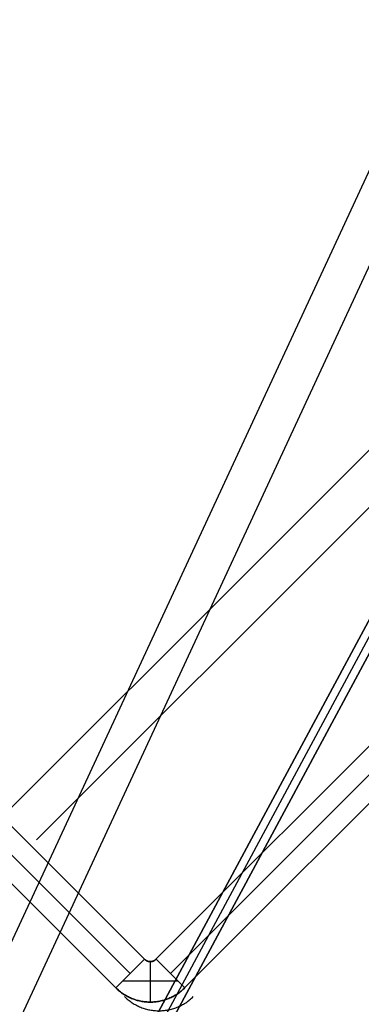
# Model space of a CAD drawing. Header units: millimetres. Extents: x -630 to 192, y -7 to 1615.
# Tile 228 of 249: x 149 to 162, y 1542 to 1578. Entities that reach past the tile are written whole.
import ezdxf

# ---------------------------------------------------------------- set-up
doc = ezdxf.new("R2010")
doc.units = ezdxf.units.MM
doc.header["$MEASUREMENT"] = 0
doc.layers.add('OVIDIO 160x80x72h', color=7, linetype='Continuous')

msp = doc.modelspace()

# ---------------------------------------------------------------- linework, layer by layer
at = {"layer": 'OVIDIO 160x80x72h', "extrusion": (-0.2655070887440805, 0.8812084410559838, -0.3911235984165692)}
for points in [[(-576.6168560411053, 1184.860351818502), (-622.2365919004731, 1244.080476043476)], [(-622.2365919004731, 1244.080476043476), (-576.6168560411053, 1184.860351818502)]]:
    msp.add_lwpolyline(points, dxfattribs=at)
at = {"layer": 'OVIDIO 160x80x72h', "extrusion": (-0.2028516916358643, -0.1089792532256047, 0.9731262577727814)}
for points in [[(-1333.540807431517, 1044.890269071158), (-1333.540807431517, 884.2344246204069)], [(-1333.540807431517, 884.2344246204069), (-1333.540807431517, 1044.890269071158)]]:
    msp.add_lwpolyline(points, dxfattribs=at)
at = {"layer": 'OVIDIO 160x80x72h', "extrusion": (-0.2028516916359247, -0.1089792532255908, 0.9731262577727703)}
msp.add_lwpolyline([(-1333.245337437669, 1044.890269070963), (-1333.245337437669, 884.2344246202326)], dxfattribs=at)
at = {"layer": 'OVIDIO 160x80x72h', "extrusion": (-0.2655604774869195, 0.8811853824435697, -0.3911393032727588)}
for points in [[(-623.053720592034, 1243.551198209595), (-576.7334211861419, 1183.432902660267)], [(-576.7334211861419, 1183.432902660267), (-623.053720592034, 1243.551198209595)]]:
    msp.add_lwpolyline(points, dxfattribs=at)
at = {"layer": 'OVIDIO 160x80x72h', "extrusion": (-0.2028516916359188, -0.1089792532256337, 0.9731262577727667)}
for points in [[(-1332.949867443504, 884.2344246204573), (-1332.949867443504, 1044.89026907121)], [(-1332.949867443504, 1044.89026907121), (-1332.949867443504, 884.2344246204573)]]:
    msp.add_lwpolyline(points, dxfattribs=at)
at = {"layer": 'OVIDIO 160x80x72h', "extrusion": (-0.2653515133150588, 0.8812750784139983, -0.3910790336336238)}
for points in [[(-618.8771098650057, 1241.185764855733), (-576.4934617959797, 1186.136339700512)], [(-576.4934617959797, 1186.136339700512), (-618.8771098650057, 1241.185764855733)]]:
    msp.add_lwpolyline(points, dxfattribs=at)
at = {"layer": 'OVIDIO 160x80x72h', "extrusion": (-0.2653515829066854, 0.8812750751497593, -0.391078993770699)}
for points in [[(-576.6723466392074, 1185.998267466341), (-619.0561803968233, 1241.047913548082)], [(-619.0561803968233, 1241.047913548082), (-576.6723466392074, 1185.998267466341)]]:
    msp.add_lwpolyline(points, dxfattribs=at)
at = {"layer": 'OVIDIO 160x80x72h', "extrusion": (-0.2357022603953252, -0.2357022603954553, 0.9428090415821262)}
msp.add_lwpolyline([(-1008.02717273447, 1310.275828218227), (-1008.02717273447, 1419.353631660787)], dxfattribs=at)
at = {"layer": 'OVIDIO 160x80x72h', "extrusion": (-0.2357022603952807, -0.2357022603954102, 0.9428090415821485)}
msp.add_lwpolyline([(-1007.078489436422, 1419.353631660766), (-1007.078489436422, 1310.275828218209)], dxfattribs=at)
at = {"layer": 'OVIDIO 160x80x72h', "extrusion": (-0.235702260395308, -0.2357022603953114, 0.9428090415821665)}
msp.add_lwpolyline([(-1005.181122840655, 1310.275828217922), (-1005.181122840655, 1419.353631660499)], dxfattribs=at)
at = {"layer": 'OVIDIO 160x80x72h', "extrusion": (-0.235702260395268, -0.2357022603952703, 0.9428090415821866)}
msp.add_lwpolyline([(-1004.232439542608, 1419.353631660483), (-1004.232439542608, 1310.275828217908)], dxfattribs=at)
at = {"layer": 'OVIDIO 160x80x72h', "extrusion": (-0.2028662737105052, -0.1089886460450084, 0.9731221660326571)}
for points in [[(-1332.535633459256, 970.9063088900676), (-1332.535633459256, 1028.287435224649)], [(-1332.535633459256, 1028.287435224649), (-1332.535633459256, 970.9063088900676)]]:
    msp.add_lwpolyline(points, dxfattribs=at)
at = {"layer": 'OVIDIO 160x80x72h', "extrusion": (-0.2028662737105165, -0.1089886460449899, 0.9731221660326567)}
msp.add_lwpolyline([(-1331.822687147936, 970.906308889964), (-1331.822687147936, 1028.287435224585)], dxfattribs=at)
at = {"layer": 'OVIDIO 160x80x72h', "extrusion": (-0.2028626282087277, -0.1089862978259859, 0.9731231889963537)}
for points in [[(-1331.111077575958, 1028.28332443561), (-1331.111077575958, 970.9021981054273)], [(-1331.111077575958, 970.9021981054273), (-1331.111077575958, 1028.28332443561)]]:
    msp.add_lwpolyline(points, dxfattribs=at)
at = {"layer": 'OVIDIO 160x80x72h', "extrusion": (0.8811853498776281, -0.2655605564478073, -0.3911393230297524)}
for points in [[(1528.522900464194, 489.9697128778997), (1574.843180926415, 550.087966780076)], [(1574.843180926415, 550.087966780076), (1528.522900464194, 489.9697128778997)]]:
    msp.add_lwpolyline(points, dxfattribs=at)
at = {"layer": 'OVIDIO 160x80x72h', "extrusion": (0.8812084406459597, -0.2655070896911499, -0.3911235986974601)}
for points in [[(1528.517652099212, 491.4484410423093), (1574.137383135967, 550.6685588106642)], [(1574.137383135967, 550.6685588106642), (1528.517652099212, 491.4484410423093)]]:
    msp.add_lwpolyline(points, dxfattribs=at)
at = {"layer": 'OVIDIO 160x80x72h', "extrusion": (-0.1089792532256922, -0.2028516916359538, 0.973126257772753)}
for points in [[(-593.8948285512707, 1609.35237485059), (-593.8948285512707, 1448.696530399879)], [(-593.8948285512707, 1448.696530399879), (-593.8948285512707, 1609.35237485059)]]:
    msp.add_lwpolyline(points, dxfattribs=at)
at = {"layer": 'OVIDIO 160x80x72h', "extrusion": (-0.1089792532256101, -0.2028516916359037, 0.9731262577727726)}
msp.add_lwpolyline([(-593.5993585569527, 1609.35237485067), (-593.5993585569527, 1448.696530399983)], dxfattribs=at)
at = {"layer": 'OVIDIO 160x80x72h', "extrusion": (-0.1089792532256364, -0.2028516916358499, 0.9731262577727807)}
for points in [[(-593.3038885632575, 1448.696530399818), (-593.3038885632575, 1609.352374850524)], [(-593.3038885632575, 1609.352374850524), (-593.3038885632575, 1448.696530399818)]]:
    msp.add_lwpolyline(points, dxfattribs=at)
at = {"layer": 'OVIDIO 160x80x72h', "extrusion": (0.8812750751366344, -0.26535158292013, -0.3910789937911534)}
for points in [[(1528.897148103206, 492.7336799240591), (1571.280803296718, 547.7830940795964)], [(1571.280803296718, 547.7830940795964), (1528.897148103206, 492.7336799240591)]]:
    msp.add_lwpolyline(points, dxfattribs=at)
at = {"layer": 'OVIDIO 160x80x72h', "extrusion": (0.881275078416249, -0.2653515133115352, -0.3910790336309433)}
for points in [[(1571.101862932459, 547.920902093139), (1528.718036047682, 492.8712446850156)], [(1528.718036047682, 492.8712446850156), (1571.101862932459, 547.920902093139)]]:
    msp.add_lwpolyline(points, dxfattribs=at)
at = {"layer": 'OVIDIO 160x80x72h'}
for points in [[(148.51868204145, 1549.127573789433), (184.7100369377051, 1585.318928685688)], [(149.5791922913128, 1548.067063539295), (185.7631818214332, 1584.251053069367)], [(173.05538466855, 1561.643266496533), (154.5291870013, 1543.117068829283)], [(155.0595913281, 1542.586664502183), (173.5857864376, 1561.112864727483)], [(173.5857864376, 1561.112864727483), (155.0595913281, 1542.586664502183)], [(153.5744065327, 1543.647585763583), (144.311565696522, 1552.910426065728)], [(144.311565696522, 1552.910426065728), (153.5744065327, 1543.647585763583)], [(153.0440624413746, 1543.117269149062), (143.7812356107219, 1552.380095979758)], [(152.5137186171, 1542.586952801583), (143.2509055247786, 1551.849765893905)], [(143.2509055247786, 1551.849765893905), (152.5137186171, 1542.586952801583)], [(153.7866542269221, 1543.560802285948), (153.7866542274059, 1542.059545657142)], [(152.7803384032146, 1542.853558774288), (154.7926970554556, 1542.853558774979)]]:
    msp.add_lwpolyline(points, dxfattribs=at)
at = {"layer": 'OVIDIO 160x80x72h', "extrusion": (-0.2653523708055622, 0.8812743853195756, -0.3910800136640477)}
msp.add_lwpolyline([(-611.3078226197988, 1223.626517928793), (-566.9949040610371, 1166.071373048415)], dxfattribs=at)
at = {"layer": 'OVIDIO 160x80x72h', "extrusion": (-0.1089855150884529, -0.202861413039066, 0.9731235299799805)}
for points in [[(-595.7354786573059, 1592.735023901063), (-595.7354786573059, 1535.353897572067)], [(-595.7354786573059, 1535.353897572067), (-595.7354786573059, 1592.735023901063)]]:
    msp.add_lwpolyline(points, dxfattribs=at)
at = {"layer": 'OVIDIO 160x80x72h', "extrusion": (-0.1089886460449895, -0.2028662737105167, 0.9731221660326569)}
msp.add_lwpolyline([(-595.0254675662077, 1535.354860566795), (-595.0254675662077, 1592.735986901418)], dxfattribs=at)
at = {"layer": 'OVIDIO 160x80x72h', "extrusion": (-0.1089886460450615, -0.2028662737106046, 0.9731221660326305)}
for points in [[(-594.3125212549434, 1535.354860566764), (-594.3125212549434, 1592.735986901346)], [(-594.3125212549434, 1592.735986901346), (-594.3125212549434, 1535.354860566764)]]:
    msp.add_lwpolyline(points, dxfattribs=at)
at = {"layer": 'OVIDIO 160x80x72h', "extrusion": (0.4726049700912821, 0.4948070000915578, 0.7292534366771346)}
msp.add_lwpolyline([(969.1512910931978, -436.6150328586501), (969.1531142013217, -436.5234785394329), (969.1521343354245, -436.4316092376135), (969.1483270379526, -436.3395531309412), (969.1416756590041, -436.2474403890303), (969.1321715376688, -436.1554025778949), (969.119814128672, -436.0635720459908), (969.1046110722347, -435.9720812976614), (969.0865782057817, -435.8810623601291), (969.065739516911, -435.790646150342), (969.0421270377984, -435.7009618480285), (969.0157806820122, -435.6121362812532), (968.986748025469, -435.5242933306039), (968.9550840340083, -435.4375533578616), (968.9208507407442, -435.3520326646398), (968.8841168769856, -435.2678429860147), (968.8449574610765, -435.1850910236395)], dxfattribs=at)
at = {"layer": 'OVIDIO 160x80x72h', "extrusion": (0.0002316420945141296, 0.9998841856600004, -0.01521714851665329)}
msp.add_lwpolyline([(-171.4507682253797, 23.61261080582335), (-160.9093826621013, 716.0223917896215)], dxfattribs=at)
at = {"layer": 'OVIDIO 160x80x72h', "extrusion": (-0.02146384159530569, -0.04629577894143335, 0.998697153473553)}
msp.add_lwpolyline([(-514.7015229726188, 1425.80053550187), (-514.7015229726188, 1527.103165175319)], dxfattribs=at)
at = {"layer": 'OVIDIO 160x80x72h', "extrusion": (-0.02146384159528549, -0.04629577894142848, 0.9986971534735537)}
msp.add_lwpolyline([(-513.2155923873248, 1426.764334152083), (-513.2155923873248, 1527.277369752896)], dxfattribs=at)
at = {"layer": 'OVIDIO 160x80x72h', "extrusion": (0.8812743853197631, -0.2653523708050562, -0.3910800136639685)}
msp.add_lwpolyline([(1503.641748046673, 484.1444875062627), (1547.954615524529, 541.6995660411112)], dxfattribs=at)
at = {"layer": 'OVIDIO 160x80x72h', "extrusion": (0.000378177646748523, 0.0003781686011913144, 0.9999998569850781)}
for points in [[(172.5251977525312, 1562.17341779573), (153.9987745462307, 1543.647440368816)], [(153.9987745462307, 1543.647440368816), (172.5251977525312, 1562.17341779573)]]:
    msp.add_lwpolyline(points, dxfattribs=at)
at = {"layer": 'OVIDIO 160x80x72h', "extrusion": (0.0002316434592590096, 0.9998841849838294, -0.01521719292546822)}
for points in [[(-153.2167851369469, 23.35670042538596), (-143.1135836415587, 686.982434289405)], [(-143.1135836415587, 686.982434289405), (-153.2167851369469, 23.35670042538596)]]:
    msp.add_lwpolyline(points, dxfattribs=at)
at = {"layer": 'OVIDIO 160x80x72h', "extrusion": (0.9998841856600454, 0.000231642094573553, 0.01521714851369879)}
msp.add_lwpolyline([(1543.524039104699, -2.480201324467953), (1553.627291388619, 661.1508418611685)], dxfattribs=at)
at = {"layer": 'OVIDIO 160x80x72h', "extrusion": (0.0002316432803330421, 0.9998841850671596, -0.01521718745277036)}
for points in [[(-143.5377919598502, 686.9888840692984), (-153.6411131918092, 23.35501135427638)], [(-153.6411131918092, 23.35501135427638), (-143.5377919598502, 686.9888840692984)]]:
    msp.add_lwpolyline(points, dxfattribs=at)
at = {"layer": 'OVIDIO 160x80x72h', "extrusion": (0.9998841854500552, 0.0002316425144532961, 0.01521716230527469)}
for points in [[(1552.654759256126, 661.1656457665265), (1542.551578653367, -2.460087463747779)], [(1542.551578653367, -2.460087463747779), (1552.654759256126, 661.1656457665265)]]:
    msp.add_lwpolyline(points, dxfattribs=at)
at = {"layer": 'OVIDIO 160x80x72h', "extrusion": (0.9998841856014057, 0.0002316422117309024, 0.0152171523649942)}
for points in [[(1552.654464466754, 661.1656517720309), (1542.550700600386, -2.498826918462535)], [(1542.550700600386, -2.498826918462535), (1552.654464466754, 661.1656517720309)]]:
    msp.add_lwpolyline(points, dxfattribs=at)
at = {"layer": 'OVIDIO 160x80x72h', "extrusion": (0.9998841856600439, 0.0002316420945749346, 0.01521714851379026)}
msp.add_lwpolyline([(1542.023880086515, -2.479229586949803), (1552.127465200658, 661.1736755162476)], dxfattribs=at)
at = {"layer": 'OVIDIO 160x80x72h', "extrusion": (0.2760888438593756, -0.1226098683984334, 0.9532794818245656)}
msp.add_lwpolyline([(1480.384865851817, 677.1727527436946), (1480.384865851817, 675.672752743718)], dxfattribs=at)
at = {"layer": 'OVIDIO 160x80x72h', "extrusion": (-0.01521891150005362, 0.01521891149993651, 0.9997683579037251)}
msp.add_lwpolyline([(152.4940095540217, 1542.445668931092), (152.5264652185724, 1542.414028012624), (152.5597557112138, 1542.383170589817), (152.5938523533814, 1542.353129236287), (152.6287247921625, 1542.323935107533), (152.6643410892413, 1542.295617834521), (152.7006678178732, 1542.268205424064), (152.7376701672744, 1542.241724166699), (152.7753120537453, 1542.216198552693), (152.8135562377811, 1542.19165119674), (152.8523644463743, 1542.168102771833), (152.8916974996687, 1542.145571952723), (152.9315154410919, 1542.124075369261), (152.9717776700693, 1542.103627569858), (153.0124430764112, 1542.084240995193), (153.0534701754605, 1542.065925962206), (153.0948172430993, 1542.048690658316), (153.1364424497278, 1542.032541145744), (153.17830399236, 1542.017481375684), (153.2203602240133, 1542.003513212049), (153.2625697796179, 1541.99063646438), (153.3048916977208, 1541.978848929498), (153.3472855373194, 1541.968146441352), (153.389711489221, 1541.958522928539), (153.4321304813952, 1541.949970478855), (153.4745042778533, 1541.942479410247), (153.5167955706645, 1541.936038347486), (153.5589680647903, 1541.93063430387), (153.6009865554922, 1541.926252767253), (153.6428169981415, 1541.922877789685), (153.6844265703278, 1541.920492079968), (153.7257837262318, 1541.919077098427), (153.7668582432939, 1541.918613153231), (153.8079328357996, 1541.91908661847), (153.8492898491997, 1541.920511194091), (153.8908990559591, 1541.922906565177), (153.9327289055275, 1541.926291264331), (153.9747465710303, 1541.930682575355), (154.016918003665, 1541.9360964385), (154.0592079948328, 1541.942547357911), (154.1015802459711, 1541.95004831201), (154.1439974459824, 1541.958610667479), (154.1864213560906, 1541.968244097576), (154.2288129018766, 1541.978956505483), (154.271132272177, 1541.990753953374), (154.3133390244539, 1542.003640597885), (154.3553921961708, 1542.017618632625), (154.3972504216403, 1542.032688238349), (154.4388720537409, 1542.048847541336), (154.4802152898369, 1542.066092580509), (154.5212383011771, 1542.08441728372), (154.5618993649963, 1542.103813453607), (154.6021569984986, 1542.124270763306), (154.6419700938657, 1542.145776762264), (154.6812980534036, 1542.168316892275), (154.7201009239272, 1542.191874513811), (154.7583395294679, 1542.216430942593), (154.795975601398, 1542.241965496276), (154.8329719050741, 1542.26845555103), (154.8692923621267, 1542.295876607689), (154.9049021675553, 1542.324202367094), (154.9397679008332, 1542.353404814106), (154.9738576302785, 1542.383454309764), (155.0071410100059, 1542.414319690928), (155.0395893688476, 1542.445968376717)], dxfattribs=at)
at = {"layer": 'OVIDIO 160x80x72h', "extrusion": (-0.2357022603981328, -0.2357022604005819, 0.9428090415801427)}
msp.add_lwpolyline([(-973.1478006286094, 1372.889188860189), (-973.1478006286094, 1267.481202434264)], dxfattribs=at)
at = {"layer": 'OVIDIO 160x80x72h', "extrusion": (5.440141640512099e-08, 5.439859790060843e-08, 0.9999999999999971)}
for points in [[(153.5744065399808, 1543.647585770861), (152.5137186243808, 1542.586952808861)], [(152.5137186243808, 1542.586952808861), (153.5744065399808, 1543.647585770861)]]:
    msp.add_lwpolyline(points, dxfattribs=at)
at = {"layer": 'OVIDIO 160x80x72h', "extrusion": (-0.0007924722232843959, 0.0007924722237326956, 0.9999993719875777)}
for points in [[(155.0594365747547, 1542.586383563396), (153.9985785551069, 1543.647240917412)], [(153.9985785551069, 1543.647240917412), (155.0594365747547, 1542.586383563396)]]:
    msp.add_lwpolyline(points, dxfattribs=at)
at = {"layer": 'OVIDIO 160x80x72h'}
for points in [[(153.9987343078, 1543.647521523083, -0.1355203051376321), (153.9912670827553, 1543.640270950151, -0.1355063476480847), (153.9837013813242, 1543.633355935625, -0.135466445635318), (153.9760333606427, 1543.626773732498, -0.1354035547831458), (153.9682591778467, 1543.620521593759, -0.1353206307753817), (153.9603749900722, 1543.614596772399, -0.1352206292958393), (153.952376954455, 1543.608996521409, -0.1351065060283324), (153.9442612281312, 1543.60371809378, -0.1349812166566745), (153.9401580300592, 1543.601198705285, -0.1349153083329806), (153.9360239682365, 1543.598758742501, -0.1348477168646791), (153.931858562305, 1543.596397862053, -0.1347788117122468), (153.9276613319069, 1543.594115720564, -0.1347089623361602), (153.923431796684, 1543.591911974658, -0.1346385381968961), (153.9191694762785, 1543.589786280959, -0.1345679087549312), (153.9148738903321, 1543.58773829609, -0.1344974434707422), (153.910544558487, 1543.585767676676, -0.1344275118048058), (153.9061810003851, 1543.583874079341, -0.1343584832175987), (153.9017827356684, 1543.582057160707, -0.1342907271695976), (153.8973492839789, 1543.5803165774, -0.1342246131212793), (153.8928801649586, 1543.578651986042, -0.1341605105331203), (153.8838330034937, 1543.575549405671, -0.1340398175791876), (153.8746374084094, 1543.572746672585, -0.133931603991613), (153.8652895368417, 1543.570241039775, -0.1338388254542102), (153.8557894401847, 1543.5680302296, -0.1337636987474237), (153.8461527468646, 1543.566113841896, -0.1337054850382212), (153.8363989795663, 1543.564491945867, -0.1336627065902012), (153.826547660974, 1543.563164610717, -0.1336338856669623), (153.8166183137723, 1543.562131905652, -0.133617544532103), (153.8066304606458, 1543.561393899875, -0.1336122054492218), (153.7966036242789, 1543.560950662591, -0.1336163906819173), (153.7865573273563, 1543.560802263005, -0.1336286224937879), (153.7765110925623, 1543.560948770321, -0.1336474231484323), (153.7664844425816, 1543.561390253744, -0.133671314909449), (153.7564969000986, 1543.562126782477, -0.1336988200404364), (153.7465679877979, 1543.563158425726, -0.1337284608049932), (153.736717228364, 1543.564485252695, -0.1337587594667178), (153.7269641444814, 1543.566107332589, -0.1337882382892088), (153.7173282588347, 1543.568024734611, -0.1338154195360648), (153.7078290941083, 1543.570237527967, -0.1338388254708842), (153.6984822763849, 1543.572746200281, -0.1338573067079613), (153.6892878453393, 1543.575552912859, -0.133871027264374), (153.6802419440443, 1543.578660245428, -0.1338804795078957), (153.6757734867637, 1543.580327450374, -0.1338837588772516), (153.671340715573, 1543.582070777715, -0.1338861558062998), (153.6669431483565, 1543.583890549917, -0.133887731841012), (153.6625803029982, 1543.585787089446, -0.1338885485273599), (153.6582516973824, 1543.587760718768, -0.1338886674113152), (153.6539568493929, 1543.589811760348, -0.1338881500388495), (153.6496952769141, 1543.591940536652, -0.1338870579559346), (153.64546649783, 1543.594147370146, -0.133885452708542), (153.6412700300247, 1543.596432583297, -0.1338833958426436), (153.6371053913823, 1543.598796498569, -0.133880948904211), (153.6288696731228, 1543.603761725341, -0.13387513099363), (153.6207554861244, 1543.60904563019, -0.1338684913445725), (153.61275897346, 1543.614650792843, -0.1338615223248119), (153.6048762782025, 1543.620579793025, -0.1338547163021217), (153.5971035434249, 1543.626835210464, -0.1338485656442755), (153.5894369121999, 1543.633419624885, -0.1338435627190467), (153.5818725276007, 1543.640335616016, -0.1338401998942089), (153.5744065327, 1543.647585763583, -0.1338389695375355)], [(153.5744065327, 1543.647585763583, -0.1338389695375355), (153.5818725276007, 1543.640335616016, -0.1338401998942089), (153.5894369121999, 1543.633419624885, -0.1338435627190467), (153.5971035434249, 1543.626835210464, -0.1338485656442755), (153.6048762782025, 1543.620579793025, -0.1338547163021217), (153.61275897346, 1543.614650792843, -0.1338615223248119), (153.6207554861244, 1543.60904563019, -0.1338684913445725), (153.6288696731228, 1543.603761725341, -0.13387513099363), (153.6371053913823, 1543.598796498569, -0.133880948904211), (153.6412700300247, 1543.596432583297, -0.1338833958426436), (153.64546649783, 1543.594147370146, -0.133885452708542), (153.6496952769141, 1543.591940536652, -0.1338870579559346), (153.6539568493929, 1543.589811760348, -0.1338881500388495), (153.6582516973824, 1543.587760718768, -0.1338886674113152), (153.6625803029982, 1543.585787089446, -0.1338885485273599), (153.6669431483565, 1543.583890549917, -0.133887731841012), (153.671340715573, 1543.582070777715, -0.1338861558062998), (153.6757734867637, 1543.580327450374, -0.1338837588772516), (153.6802419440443, 1543.578660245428, -0.1338804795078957), (153.6892878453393, 1543.575552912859, -0.133871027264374), (153.6984822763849, 1543.572746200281, -0.1338573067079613), (153.7078290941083, 1543.570237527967, -0.1338388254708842), (153.7173282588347, 1543.568024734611, -0.1338154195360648), (153.7269641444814, 1543.566107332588, -0.1337882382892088), (153.736717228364, 1543.564485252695, -0.1337587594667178), (153.7465679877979, 1543.563158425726, -0.1337284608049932), (153.7564969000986, 1543.562126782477, -0.1336988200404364), (153.7664844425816, 1543.561390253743, -0.133671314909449), (153.7765110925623, 1543.560948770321, -0.1336474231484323), (153.7865573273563, 1543.560802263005, -0.1336286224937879), (153.7966036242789, 1543.560950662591, -0.1336163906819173), (153.8066304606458, 1543.561393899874, -0.1336122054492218), (153.8166183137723, 1543.562131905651, -0.133617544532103), (153.826547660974, 1543.563164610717, -0.1336338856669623), (153.8363989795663, 1543.564491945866, -0.1336627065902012), (153.8461527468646, 1543.566113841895, -0.1337054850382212), (153.8557894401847, 1543.5680302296, -0.1337636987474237), (153.8652895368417, 1543.570241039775, -0.1338388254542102), (153.8746374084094, 1543.572746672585, -0.133931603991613), (153.8838330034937, 1543.575549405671, -0.1340398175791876), (153.8928801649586, 1543.578651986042, -0.1341605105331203), (153.8973492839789, 1543.5803165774, -0.1342246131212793), (153.9017827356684, 1543.582057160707, -0.1342907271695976), (153.9061810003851, 1543.583874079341, -0.1343584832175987), (153.910544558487, 1543.585767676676, -0.1344275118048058), (153.9148738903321, 1543.58773829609, -0.1344974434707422), (153.9191694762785, 1543.589786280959, -0.1345679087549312), (153.923431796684, 1543.591911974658, -0.1346385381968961), (153.9276613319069, 1543.594115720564, -0.1347089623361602), (153.931858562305, 1543.596397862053, -0.1347788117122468), (153.9360239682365, 1543.598758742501, -0.1348477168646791), (153.9401580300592, 1543.601198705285, -0.1349153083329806), (153.9442612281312, 1543.60371809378, -0.1349812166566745), (153.952376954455, 1543.608996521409, -0.1351065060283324), (153.9603749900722, 1543.614596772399, -0.1352206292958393), (153.9682591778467, 1543.620521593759, -0.1353206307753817), (153.9760333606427, 1543.626773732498, -0.1354035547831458), (153.9837013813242, 1543.633355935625, -0.135466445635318), (153.9912670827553, 1543.640270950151, -0.1355063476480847), (153.9987343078, 1543.647521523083, -0.1355203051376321)], [(155.0595913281, 1542.586664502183, -0.1338389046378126), (155.0266077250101, 1542.554459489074, -0.1338389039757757), (154.9931714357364, 1542.523353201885, -0.1338389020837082), (154.9592791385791, 1542.493333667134, -0.1338388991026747), (154.9249275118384, 1542.464388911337, -0.1338388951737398), (154.8901132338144, 1542.436506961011, -0.133838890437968), (154.8548329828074, 1542.409675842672, -0.133838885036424), (154.8190834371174, 1542.383883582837, -0.1338388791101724), (154.7828612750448, 1542.359118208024, -0.1338388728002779), (154.7461631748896, 1542.335367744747, -0.1338388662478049), (154.7089858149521, 1542.312620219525, -0.1338388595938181), (154.6713258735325, 1542.290863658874, -0.1338388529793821), (154.6331800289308, 1542.270086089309, -0.1338388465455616), (154.5945449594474, 1542.250275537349, -0.133838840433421), (154.5554173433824, 1542.231420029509, -0.1338388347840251), (154.515793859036, 1542.213507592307, -0.1338388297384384), (154.4756711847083, 1542.196526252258, -0.1338388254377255), (154.435051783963, 1542.180468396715, -0.1338388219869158), (154.3939612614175, 1542.165343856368, -0.1338388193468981), (154.3524310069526, 1542.151166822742, -0.1338388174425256), (154.3104924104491, 1542.137951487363, -0.133838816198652), (154.2681768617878, 1542.125712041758, -0.1338388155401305), (154.2255157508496, 1542.11446267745, -0.1338388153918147), (154.1825404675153, 1542.104217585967, -0.133838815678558), (154.1392824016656, 1542.094990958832, -0.1338388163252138), (154.0957729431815, 1542.086796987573, -0.1338388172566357), (154.0520434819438, 1542.079649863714, -0.1338388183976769), (154.0081254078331, 1542.073563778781, -0.1338388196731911), (153.9640501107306, 1542.068552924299, -0.1338388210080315), (153.9198489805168, 1542.064631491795, -0.1338388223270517), (153.8755534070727, 1542.061813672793, -0.1338388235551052), (153.831194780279, 1542.06011365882, -0.1338388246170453), (153.7868044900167, 1542.0595456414, -0.1338388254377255), (153.7424139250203, 1542.060119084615, -0.1338388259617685), (153.6980544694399, 1542.06182454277, -0.1338388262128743), (153.6537575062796, 1542.064647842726, -0.1338388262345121), (153.6095544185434, 1542.068574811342, -0.1338388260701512), (153.5654765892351, 1542.073591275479, -0.1338388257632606), (153.5215554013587, 1542.079683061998, -0.1338388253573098), (153.4778222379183, 1542.08683599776, -0.1338388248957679), (153.4343084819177, 1542.095035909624, -0.1338388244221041), (153.391045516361, 1542.104268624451, -0.1338388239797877), (153.3480647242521, 1542.114519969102, -0.1338388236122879), (153.305397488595, 1542.125775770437, -0.1338388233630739), (153.2630751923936, 1542.138021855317, -0.133838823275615), (153.221129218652, 1542.151244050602, -0.1338388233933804), (153.179590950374, 1542.165428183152, -0.1338388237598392), (153.1384917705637, 1542.180560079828, -0.1338388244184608), (153.097863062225, 1542.196625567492, -0.1338388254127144), (153.057730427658, 1542.213614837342, -0.1338388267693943), (153.0180963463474, 1542.231535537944, -0.133838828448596), (152.9789575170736, 1542.250399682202, -0.1338388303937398), (152.9403106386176, 1542.270219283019, -0.1338388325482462), (152.90215240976, 1542.2910063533, -0.1338388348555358), (152.8644795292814, 1542.312772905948, -0.133838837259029), (152.8272886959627, 1542.335530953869, -0.1338388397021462), (152.7905766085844, 1542.359292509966, -0.133838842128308), (152.7543399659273, 1542.384069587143, -0.1338388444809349), (152.7185754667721, 1542.409874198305, -0.1338388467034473), (152.6832798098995, 1542.436718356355, -0.1338388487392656), (152.6484496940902, 1542.464614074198, -0.1338388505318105), (152.6140818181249, 1542.493573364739, -0.1338388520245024), (152.5801728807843, 1542.52360824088, -0.1338388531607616), (152.5467195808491, 1542.554730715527, -0.1338388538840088), (152.5137186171, 1542.586952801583, -0.1338388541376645)], [(152.5137186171, 1542.586952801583, -0.1338388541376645), (152.5467195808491, 1542.554730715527, -0.1338388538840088), (152.5801728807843, 1542.52360824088, -0.1338388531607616), (152.6140818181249, 1542.493573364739, -0.1338388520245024), (152.6484496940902, 1542.464614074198, -0.1338388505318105), (152.6832798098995, 1542.436718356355, -0.1338388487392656), (152.7185754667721, 1542.409874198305, -0.1338388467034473), (152.7543399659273, 1542.384069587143, -0.1338388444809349), (152.7905766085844, 1542.359292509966, -0.133838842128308), (152.8272886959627, 1542.335530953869, -0.1338388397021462), (152.8644795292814, 1542.312772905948, -0.133838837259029), (152.90215240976, 1542.2910063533, -0.1338388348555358), (152.9403106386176, 1542.270219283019, -0.1338388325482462), (152.9789575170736, 1542.250399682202, -0.1338388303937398), (153.0180963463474, 1542.231535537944, -0.133838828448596), (153.057730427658, 1542.213614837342, -0.1338388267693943), (153.097863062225, 1542.196625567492, -0.1338388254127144), (153.1384917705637, 1542.180560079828, -0.1338388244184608), (153.179590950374, 1542.165428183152, -0.1338388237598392), (153.221129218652, 1542.151244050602, -0.1338388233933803), (153.2630751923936, 1542.138021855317, -0.133838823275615), (153.305397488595, 1542.125775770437, -0.1338388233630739), (153.3480647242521, 1542.114519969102, -0.1338388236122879), (153.391045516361, 1542.104268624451, -0.1338388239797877), (153.4343084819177, 1542.095035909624, -0.1338388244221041), (153.4778222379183, 1542.08683599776, -0.1338388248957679), (153.5215554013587, 1542.079683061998, -0.1338388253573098), (153.5654765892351, 1542.073591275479, -0.1338388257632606), (153.6095544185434, 1542.068574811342, -0.1338388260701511), (153.6537575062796, 1542.064647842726, -0.1338388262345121), (153.6980544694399, 1542.06182454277, -0.1338388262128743), (153.7424139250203, 1542.060119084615, -0.1338388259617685), (153.7868044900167, 1542.0595456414, -0.1338388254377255), (153.831194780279, 1542.06011365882, -0.1338388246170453), (153.8755534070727, 1542.061813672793, -0.1338388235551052), (153.9198489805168, 1542.064631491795, -0.1338388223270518), (153.9640501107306, 1542.068552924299, -0.1338388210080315), (154.0081254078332, 1542.073563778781, -0.1338388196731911), (154.0520434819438, 1542.079649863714, -0.1338388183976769), (154.0957729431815, 1542.086796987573, -0.1338388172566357), (154.1392824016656, 1542.094990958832, -0.1338388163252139), (154.1825404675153, 1542.104217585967, -0.133838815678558), (154.2255157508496, 1542.114462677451, -0.1338388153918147), (154.2681768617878, 1542.125712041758, -0.1338388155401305), (154.3104924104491, 1542.137951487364, -0.133838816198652), (154.3524310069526, 1542.151166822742, -0.1338388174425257), (154.3939612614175, 1542.165343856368, -0.1338388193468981), (154.4350517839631, 1542.180468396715, -0.1338388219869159), (154.4756711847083, 1542.196526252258, -0.1338388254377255), (154.515793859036, 1542.213507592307, -0.1338388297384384), (154.5554173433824, 1542.231420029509, -0.1338388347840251), (154.5945449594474, 1542.250275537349, -0.133838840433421), (154.6331800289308, 1542.270086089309, -0.1338388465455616), (154.6713258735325, 1542.290863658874, -0.1338388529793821), (154.7089858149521, 1542.312620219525, -0.1338388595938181), (154.7461631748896, 1542.335367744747, -0.1338388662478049), (154.7828612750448, 1542.359118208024, -0.1338388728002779), (154.8190834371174, 1542.383883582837, -0.1338388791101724), (154.8548329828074, 1542.409675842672, -0.133838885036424), (154.8901132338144, 1542.436506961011, -0.133838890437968), (154.9249275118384, 1542.464388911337, -0.1338388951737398), (154.9592791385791, 1542.493333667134, -0.1338388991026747), (154.9931714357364, 1542.523353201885, -0.1338389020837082), (155.0266077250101, 1542.554459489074, -0.1338389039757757), (155.0595913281, 1542.586664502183, -0.1338389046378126)]]:
    msp.add_polyline3d(points, dxfattribs=at)

doc.saveas('drawing.dxf')
